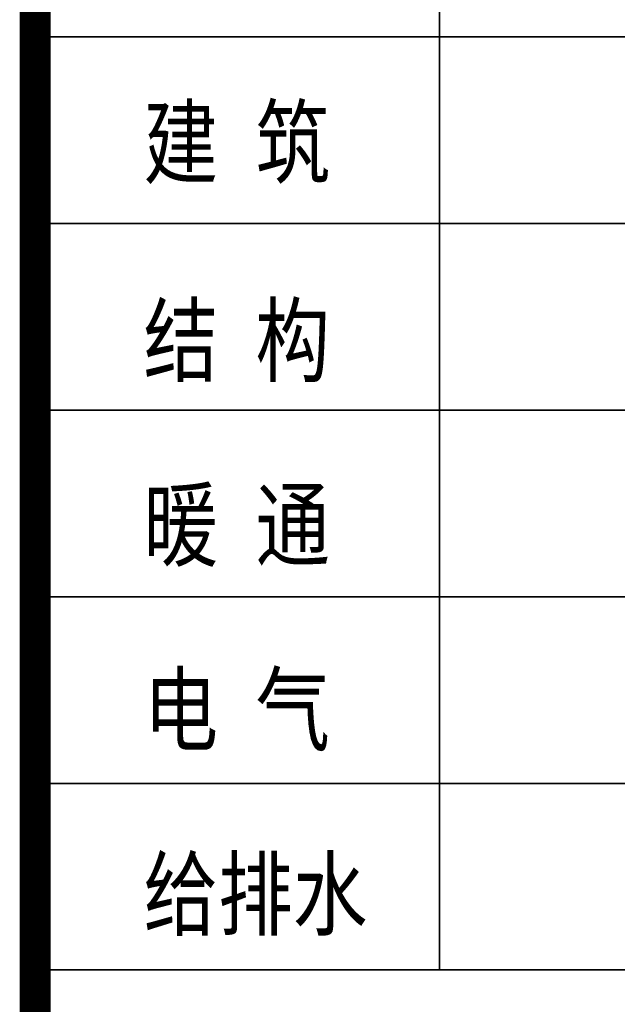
# Model space of a CAD drawing. Header units: millimetres. Extents: x 708158 to 1984082, y -168213 to -53.
# Tile 83 of 220: x 952883 to 955765, y -92116 to -87367. Entities that reach past the tile are written whole.
import ezdxf

# ---------------------------------------------------------------- set-up
doc = ezdxf.new("R2010")
doc.units = ezdxf.units.MM
doc.header["$LTSCALE"] = 1000
doc.layers.get('0').update_dxf_attribs({"color": 8})
doc.layers.add('图框', color=4, linetype='Continuous', lineweight=35)
doc.styles.add('-黑体', font='simhei.ttf', dxfattribs={"width": 0.8})

# ---------------------------------------------------------------- blocks, each defined once
blk = doc.blocks.new('A$C998f5811')
at = {"layer": '图框', "linetype": 'Continuous'}
blk.add_line((-5550, 15750), (-5550, 22950), dxfattribs=at)
at = {"layer": '图框', "color": 4}
for p, q in [((-7500, 20250), (-1500, 20250)), ((-7500, 19350), (-1500, 19350)), ((-7500, 18450), (-1500, 18450)), ((-7500, 17550), (-1500, 17550)), ((-7500, 16650), (-1500, 16650)), ((-7500, 15750), (-1500, 15750))]:
    blk.add_line(p, q, dxfattribs=at)
at = {"layer": '图框', "const_width": 150}
blk.add_lwpolyline([(-7500, 87600), (-7500, 1500)], dxfattribs=at)
at = {"layer": '图框', "style": '-黑体', "width": 0.8}
for s, p in [('建 筑', (-6977.9, 19576.6)), ('结 构', (-6977.9, 18621.1)), ('暖 通', (-6977.9, 17731.6)), ('电 气', (-6977.9, 16840.6)), ('给排水', (-6977.9, 15951.1))]:
    blk.add_text(s, height=330, dxfattribs=at).set_placement(p)

msp = doc.modelspace()

# ---------------------------------------------------------------- block references
msp.add_blockref('A$C998f5811', (960457.6, -107699.9))

doc.saveas('drawing.dxf')
